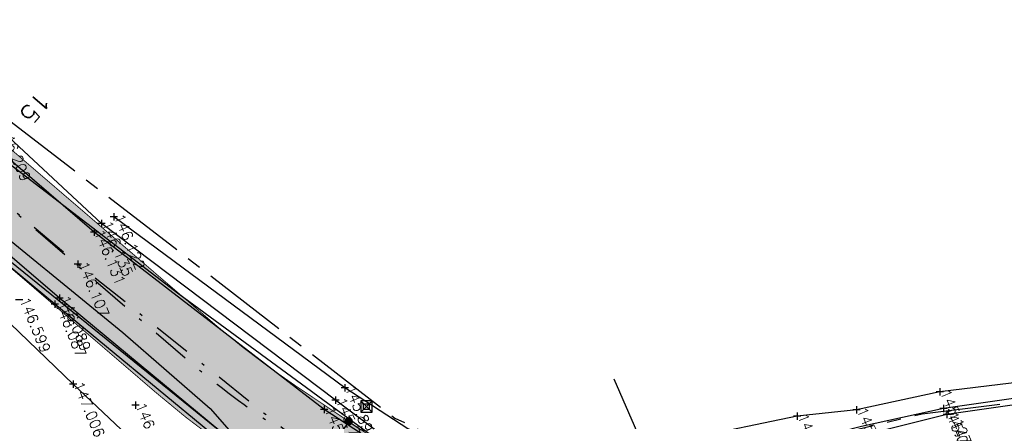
# Model space of a CAD drawing. Header units: metres. Extents: x 189938 to 192675, y 307646 to 311153.
# Tile 39 of 100: x 191661 to 191693, y 309125 to 309138. Entities that reach past the tile are written whole.
import ezdxf

# ---------------------------------------------------------------- set-up
doc = ezdxf.new("R2010")
doc.units = ezdxf.units.M
doc.linetypes.add('1-200 CENTER', pattern=[4.28625, 2.8575, -0.47625, 0.47625, -0.47625])
doc.linetypes.add('1-200 DASHDOT', pattern=[2.54, 1.27, -0.635, 0, -0.635])
for name, color, linetype in [('PH-ALG-WERKGRENS', 3, '1-200 WERKGRENS'), ('PH-BEST-KADASTRALE-GRENS', 240, '1-200 CENTER'), ('PH-BEST-KANTVERHARDING', 252, 'Continuous'), ('PH-BEST-KL-LAAGSPANNING-ENEXIS', 12, '1-200 LAAGSPANNING'), ('PH-HULPLIJNEN-LPROF', 3, '1-200 DASHDOT'), ('PH-INM-HOOGTE', 30, 'Continuous'), ('PH-INM-HOOGTE-AANDUIDING', 30, 'Continuous'), ('PH-INM-KRUIN', 8, 'Continuous'), ('PH-INM-ONVERHARD', 8, 'Continuous'), ('PH-INM-RASTERHEKWERK HANDHaven', 6, '1-200 HEKWERK'), ('PH-INM-VLAKVERDICHTINGSLIJN', 8, 'Continuous'), ('PH-INM-WATERWEGMEUBILAIR', 6, 'Continuous'), ('PH-INM-WEGAS', 6, '1-200 DASHDOT'), ('PH-NIEUW-AAND-DPROF', 3, 'Continuous'), ('PH-NIEUW-HALFVERHARDING', 9, 'Continuous'), ('PH-NIEUW-MAATVOERING', 2, 'Continuous'), ('PH-NIEUW-WEGAS', 2, '1-200 DASHDOT'), ('PH-OPBREEK-HALFVERHARDING', 252, 'Continuous')]:
    doc.layers.add(name, color=color, linetype=linetype)
doc.layers.add('PH-NIEUW - ASFALT XIJKANT', color=115, linetype='Continuous', lineweight=18)
doc.styles.add('1-200', font='romans.shx', dxfattribs={"height": 0.4})
doc.styles.add('ROMANS', font='romans.shx')
doc.linetypes.add('1-200 HEKWERK', pattern='A,1.5,-0.4,["X",ROMANS,S=0.24,R=0,X=-0.275,Y=-0.12],-0.05', length=1.95)
doc.linetypes.add('1-200 LAAGSPANNING', pattern='A,1.5,-0.6,["LS",ROMANS,S=0.24,R=0,X=-0.45,Y=-0.12],-0.05', length=2.15)
doc.linetypes.add('1-200 WERKGRENS', pattern='A,1.5,-0.6,["WERK",ROMANS,S=0.24,R=0,X=-0.5,Y=-0.12],-0.45', length=2.55)
doc.dimstyles.new('BEMATING200', dxfattribs={"dimtxt": 0.4, "dimasz": 0.28, "dimexe": 0.5, "dimexo": 0.1, "dimgap": 0.4, "dimtad": 1, "dimlfac": -0.1, "dimzin": 0, "dimdsep": 46, "dimtxsty": '1-200', "dimblk": 'DOT', "dimcen": 0.09, "dimclrd": 8, "dimclre": 8, "dimclrt": 256, "dimadec": 3, "dimazin": 0, "dimtfac": 1, "dimtmove": 2, "dimatfit": 3, "dimfxl": 1, "dimtolj": 1, "dimtzin": 0, "dimarcsym": 0})

# ---------------------------------------------------------------- blocks, each defined once
blk = doc.blocks.new('SIE-WEG_PAAL_KUNSTSTOF[3922]')
for p, q in [((-0.188, 0.188), (0.188, -0.188)), ((0.188, 0.188), (-0.188, -0.188))]:
    blk.add_line(p, q)
at = {"flags": 128}
for points in [[(-0.188, -0.188), (0.188, -0.188), (0.188, 0.188), (-0.188, 0.188)], [(-0.094, 0.094), (0.094, 0.094), (0.094, -0.094), (-0.094, -0.094)]]:
    blk.add_lwpolyline(points, close=True, dxfattribs=at)
blk = doc.blocks.new('_Dot')
at = {"color": 0, "linetype": 'ByBlock', "lineweight": -2}
blk.add_line((-0.5, 0), (-1, 0), dxfattribs=at)
at = {"color": 0, "linetype": 'ByBlock', "const_width": 0.5}
blk.add_lwpolyline([(-0.25, 0, 1), (0.25, 0, 1)], format="xyb", close=True, dxfattribs=at)
blk = doc.blocks.new('*D111')
at = {"layer": 'Defpoints', "color": 0, "transparency": 16777216}
for p in [(191671.514, 309124.903), (191671.514, 309124.903), (191669.846, 309122.41)]:
    blk.add_point(p, dxfattribs=at)
at = {"layer": 'PH-NIEUW-MAATVOERING', "color": 8, "lineweight": -2, "transparency": 16777216}
for p, q in [((191670.001, 309122.642), (191671.358, 309124.67)), ((191671.597, 309124.847), (191671.929, 309124.625)), ((191669.929, 309122.354), (191670.261, 309122.131))]:
    blk.add_line(p, q, dxfattribs=at)
at = {"layer": 'PH-NIEUW-MAATVOERING', "color": 8, "lineweight": -2, "transparency": 16777216, "xscale": 0.28, "yscale": 0.28, "zscale": 0.28}
for p, rotation in [((191671.514, 309124.903), 56.21356242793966), ((191669.846, 309122.41), 236.2135624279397)]:
    blk.add_blockref('_Dot', p, dxfattribs=dict(at, rotation=rotation))
at = {"layer": 'PH-NIEUW-MAATVOERING', "transparency": 16777216, "insert": (191669.072, 309123.821), "char_height": 0.4, "attachment_point": 5, "rotation": 328, "style": '1-200'}
blk.add_mtext('\\A1;3.00', dxfattribs=at)

msp = doc.modelspace()

# ---------------------------------------------------------------- hatches: boundary and pattern name
at = {"layer": 'PH-NIEUW-HALFVERHARDING', "transparency": 33554559}
h = msp.add_hatch(color=41, dxfattribs=at)
h.dxf.hatch_style = 1
edge = h.paths.add_edge_path()
edge.add_line((191672.118, 309120.889), (191668.113, 309123.569))
edge.add_arc((191685.63, 309149.749), 31.5, 229.3723, 236.2136, ccw=False)
edge.add_line((191665.119, 309125.842), (191654.938, 309134.576))
edge.add_arc((191558.244, 309021.871), 148.5, 49.37229, 50.63861)
edge.add_arc((191558.244, 309021.871), 148.5, 50.63861, 53.87576)
edge.add_line((191645.79, 309141.821), (191643.803, 309143.271))
edge.add_line((191643.803, 309143.271), (191645.572, 309145.694))
edge.add_line((191645.572, 309145.694), (191647.559, 309144.244))
edge.add_arc((191558.244, 309021.871), 151.5, 50.63861, 53.87576, ccw=False)
edge.add_arc((191558.244, 309021.871), 151.5, 49.37229, 50.63861, ccw=False)
edge.add_line((191656.892, 309136.853), (191667.072, 309128.119))
edge.add_arc((191685.63, 309149.749), 28.5, 229.3723, 236.2136)
edge.add_line((191669.781, 309126.062), (191673.786, 309123.382))
edge.add_line((191673.786, 309123.382), (191672.118, 309120.889))
at = {"layer": 'PH-OPBREEK-HALFVERHARDING'}
h = msp.add_hatch(dxfattribs=at)
h.set_pattern_fill('AR-CONC', color=256, scale=0.0025)
h.set_pattern_definition([(50, (190983.91485, 307878.36055), (0.45546167, -0.03984771), [0.047625, -0.523875]), (355, (190983.91485, 307878.36055), (-0.08810855, 0.47764211), [0.0381, -0.41910146]), (100.451445, (190983.9528, 307878.35723), (0.36735312, 0.43779438), [0.04047502, -0.44522561]), (46.1842, (190983.91485, 307878.48755), (0.6776976, -0.10510582), [0.0714375, -0.7858125]), (96.635558, (190983.9713, 307878.4788), (0.59351034, 0.6185653), [0.06071256, -0.66783902]), (351.18415, (190983.91485, 307878.48755), (0.59351034, 0.6185653), [0.05714992, -0.62864933]), (21, (190983.97835, 307878.4558), (0.37903598, -0.255662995), [0.047625, -0.523875]), (326, (190983.97835, 307878.4558), (0.15450507, 0.46046992), [0.0381, -0.4191]), (71.451445, (190984.00993, 307878.4345), (0.53354105, 0.20480692), [0.04047502, -0.44522484]), (37.5, (190983.91485, 307878.36055), (0.007721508, 0.211387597), [0, -0.41402, 0, -0.42545, 0, -0.4206875]), (7.5, (190983.91485, 307878.36055), (0.167049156, 0.250451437), [0, -0.24257, 0, -0.404495, 0, -0.1603375]), (327.5, (190983.77324, 307878.36055), (0.338976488, -0.01432186), [0, -0.15875, 0, -0.4953, 0, -0.657225]), (317.5, (190983.70974, 307878.36055), (0.370322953, 0.06356623), [0, -0.206375, 0, -0.32893, 0, -0.466725])])
edge = h.paths.add_edge_path()
edge.add_line((191496.165, 309306.582), (191494.837, 309304.83))
edge.add_line((191494.837, 309304.83), (191500.908, 309300.229))
edge.add_line((191500.908, 309300.229), (191506.868, 309295.289))
edge.add_line((191506.868, 309295.289), (191512.558, 309290.029))
edge.add_line((191512.558, 309290.029), (191518.603, 309283.962))
edge.add_line((191518.603, 309283.962), (191523.12, 309279.205))
edge.add_line((191523.12, 309279.205), (191525.281, 309276.635))
edge.add_line((191525.281, 309276.635), (191530.765, 309270.327))
edge.add_line((191530.765, 309270.327), (191532.93, 309267.632))
edge.add_line((191532.93, 309267.632), (191535.724, 309264.242))
edge.add_line((191535.724, 309264.242), (191537.549, 309261.428))
edge.add_line((191537.549, 309261.428), (191540.038, 309257.553))
edge.add_line((191540.038, 309257.553), (191542.62, 309252.15))
edge.add_line((191542.62, 309252.15), (191546.331, 309242.745))
edge.add_line((191546.331, 309242.745), (191550.709, 309231.693))
edge.add_line((191550.709, 309231.693), (191555, 309223.663))
edge.add_line((191555, 309223.663), (191561.126, 309215.46))
edge.add_line((191561.126, 309215.46), (191570.549, 309203.772))
edge.add_line((191570.549, 309203.772), (191575.759, 309197.873))
edge.add_line((191575.759, 309197.873), (191583.056, 309189.991))
edge.add_line((191583.056, 309189.991), (191588.738, 309184.144))
edge.add_line((191588.738, 309184.144), (191596.833, 309176.977))
edge.add_line((191596.833, 309176.977), (191604.477, 309170.38))
edge.add_line((191604.477, 309170.38), (191609.719, 309166.306))
edge.add_line((191609.719, 309166.306), (191616.353, 309161.659))
edge.add_line((191616.353, 309161.659), (191622.396, 309158.023))
edge.add_line((191622.396, 309158.023), (191627.5, 309154.942))
edge.add_line((191627.5, 309154.942), (191637.145, 309148.394))
edge.add_line((191637.145, 309148.394), (191640.767, 309145.914))
edge.add_line((191640.767, 309145.914), (191646.656, 309141.466))
edge.add_line((191646.656, 309141.466), (191649.139, 309139.574))
edge.add_line((191649.139, 309139.574), (191654.557, 309135.34))
edge.add_line((191654.557, 309135.34), (191657.798, 309132.495))
edge.add_line((191657.798, 309132.495), (191661.881, 309129.005))
edge.add_line((191661.881, 309129.005), (191668.746, 309123.319))
edge.add_line((191668.746, 309123.319), (191671.77, 309121.214))
edge.add_line((191671.77, 309121.214), (191673.98, 309119.645))
edge.add_line((191673.98, 309119.645), (191675.464, 309122.818))
edge.add_line((191675.464, 309122.818), (191673.152, 309123.705))
edge.add_line((191673.152, 309123.705), (191670.702, 309125.302))
edge.add_line((191670.702, 309125.302), (191663.035, 309131.199))
edge.add_line((191663.035, 309131.199), (191659.526, 309134.207))
edge.add_line((191659.526, 309134.207), (191655.737, 309137.429))
edge.add_line((191655.737, 309137.429), (191650.52, 309141.694))
edge.add_line((191650.52, 309141.694), (191647.423, 309144.047))
edge.add_line((191647.423, 309144.047), (191643.04, 309147.297))
edge.add_line((191643.04, 309147.297), (191637.834, 309151.119))
edge.add_line((191637.834, 309151.119), (191629.015, 309157.031))
edge.add_line((191629.015, 309157.031), (191623.481, 309160.352))
edge.add_line((191623.481, 309160.352), (191618.571, 309163.465))
edge.add_line((191618.571, 309163.465), (191610.484, 309168.791))
edge.add_line((191610.484, 309168.791), (191606.073, 309172.074))
edge.add_line((191606.073, 309172.074), (191597.997, 309179.085))
edge.add_line((191597.997, 309179.085), (191591.377, 309185.108))
edge.add_line((191591.377, 309185.108), (191588.287, 309188.232))
edge.add_arc((191850.924, 309447.13), 368.79, 217.08353, 224.58918, ccw=False)
edge.add_line((191556.719, 309224.757), (191552.834, 309232.097))
edge.add_line((191552.834, 309232.097), (191547.857, 309244.32))
edge.add_line((191547.857, 309244.32), (191544.362, 309252.993))
edge.add_line((191544.362, 309252.993), (191541.418, 309259.01))
edge.add_line((191541.418, 309259.01), (191539.343, 309262.365))
edge.add_line((191539.343, 309262.365), (191536.582, 309266.371))
edge.add_line((191536.582, 309266.371), (191534.872, 309268.561))
edge.add_line((191534.872, 309268.561), (191531.482, 309272.562))
edge.add_line((191531.482, 309272.562), (191527.139, 309277.777))
edge.add_line((191527.139, 309277.777), (191524.198, 309281.17))
edge.add_line((191524.198, 309281.17), (191518.055, 309287.803))
edge.add_line((191518.055, 309287.803), (191513.181, 309292.595))
edge.add_line((191513.181, 309292.595), (191508.298, 309296.942))
edge.add_line((191508.298, 309296.942), (191501.453, 309302.606))
edge.add_line((191501.453, 309302.606), (191496.165, 309306.582))

# ---------------------------------------------------------------- linework, layer by layer
at = {"layer": 'PH-ALG-WERKGRENS', "ltscale": 1.25}
msp.add_lwpolyline([(191680.348, 309126.315), (191684.33, 309117.178)], dxfattribs=at)
at = {"layer": 'PH-BEST-KADASTRALE-GRENS', "flags": 128}
for points in [[(191506.014, 309302.472), (191506.989, 309301.523), (191507.714, 309300.818), (191511.337, 309297.29), (191518.586, 309290.235), (191528.967, 309280.132), (191537.436, 309269.946), (191541.03, 309264.895), (191545.582, 309255.336), (191550.875, 309242.606), (191552.83, 309237.329), (191555.629, 309232.531), (191557.625, 309228.339), (191561.782, 309222.402), (191566.824, 309215.544), (191578.027, 309201.897), (191582.809, 309196.118), (191596.738, 309182.391), (191606.636, 309173.946), (191612.457, 309169.129), (191621.443, 309162.739), (191631.085, 309157.403), (191673.053, 309125.011), (191677.753, 309122.77)], [(191677.753, 309122.77), (191680.846, 309122.984), (191684.874, 309123.773), (191684.98, 309123.817), (191690.607, 309125.158), (191711.263, 309127.707), (191727.537, 309129.564), (191730.111, 309130.136)]]:
    msp.add_lwpolyline(points, dxfattribs=at)
at = {"layer": 'PH-BEST-KANTVERHARDING', "color": 8}
for points in [[(191630.891, 309156.58), (191655.887, 309136.785), (191665.859, 309129.145), (191673.024, 309123.886)], [(191672.42, 309120.372), (191657.246, 309132.635), (191629.21, 309153.759)]]:
    msp.add_lwpolyline(points, dxfattribs=at)
at = {"layer": 'PH-BEST-KL-LAAGSPANNING-ENEXIS'}
msp.add_lwpolyline([(191616.598, 309162.21), (191628.445, 309154.705), (191633.705, 309151.101), (191641.617, 309145.344), (191648.218, 309140.42), (191650.164, 309138.925), (191653.619, 309136.336), (191663.993, 309127.857), (191666.903, 309125.327), (191668.398, 309123.62), (191669.852, 309122.426), (191673.177, 309119.729), (191675.752, 309117.017), (191676.891, 309115.42), (191678.7, 309112.261), (191684.333, 309099.983), (191688.95, 309089.004), (191691.42, 309081.98), (191694.595, 309071.349), (191698.896, 309052.464), (191702.833, 309033.649), (191705.542, 309019.152), (191707.168, 309007.362)], dxfattribs=at)
at = {"layer": 'PH-HULPLIJNEN-LPROF'}
msp.add_lwpolyline([(191662.499, 309130.132), (191662.466, 309130.094)], dxfattribs=at)
at = {"layer": 'PH-INM-HOOGTE', "flags": 128}
for points in [[(191663.285, 309131.612), (191663.285, 309131.368)], [(191663.407, 309131.49), (191663.163, 309131.49)], [(191660.666, 309128.948), (191660.422, 309128.948)], [(191661.854, 309128.799), (191661.61, 309128.799)], [(191661.732, 309128.921), (191661.732, 309128.677)], [(191671.078, 309125.73), (191671.078, 309125.486)], [(191664.532, 309125.439), (191664.288, 309125.439)], [(191664.41, 309125.561), (191664.41, 309125.317)], [(191671.2, 309125.608), (191670.956, 309125.608)], [(191691.448, 309125.331), (191691.204, 309125.331)], [(191691.326, 309125.453), (191691.326, 309125.209)]]:
    msp.add_lwpolyline(points, dxfattribs=at)
at = {"layer": 'PH-INM-HOOGTE'}
for p in [(191663.285, 309131.49), (191661.732, 309128.799), (191664.41, 309125.439), (191671.078, 309125.608), (191691.326, 309125.331)]:
    msp.add_point(p, dxfattribs=at)
at = {"layer": 'PH-INM-HOOGTE-AANDUIDING', "flags": 128}
for points in [[(191663.815, 309131.714), (191663.571, 309131.714)], [(191663.693, 309131.836), (191663.693, 309131.592)], [(191663.035, 309131.321), (191663.035, 309131.077)], [(191663.157, 309131.199), (191662.913, 309131.199)], [(191662.499, 309130.254), (191662.499, 309130.01)], [(191662.621, 309130.132), (191662.377, 309130.132)], [(191662.003, 309129.005), (191661.759, 309129.005)], [(191661.881, 309129.127), (191661.881, 309128.883)], [(191662.463, 309126.137), (191662.219, 309126.137)], [(191662.341, 309126.259), (191662.341, 309126.015)], [(191671.509, 309126.018), (191671.265, 309126.018)], [(191671.387, 309126.14), (191671.387, 309125.896)], [(191691.203, 309126.004), (191691.203, 309125.76)], [(191691.325, 309125.882), (191691.081, 309125.882)], [(191670.702, 309125.424), (191670.702, 309125.18)], [(191688.427, 309125.406), (191688.427, 309125.162)], [(191670.824, 309125.302), (191670.58, 309125.302)], [(191686.574, 309125.079), (191686.33, 309125.079)], [(191686.452, 309125.201), (191686.452, 309124.957)], [(191688.549, 309125.284), (191688.305, 309125.284)], [(191691.556, 309125.136), (191691.312, 309125.136)], [(191691.434, 309125.258), (191691.434, 309125.014)]]:
    msp.add_lwpolyline(points, dxfattribs=at)
at = {"layer": 'PH-INM-HOOGTE-AANDUIDING'}
for p in [(191663.693, 309131.714), (191663.035, 309131.199), (191662.499, 309130.132), (191661.881, 309129.005), (191662.341, 309126.137), (191671.387, 309126.018), (191691.203, 309125.882), (191670.702, 309125.302), (191686.452, 309125.079), (191688.427, 309125.284), (191691.434, 309125.136)]:
    msp.add_point(p, dxfattribs=at)
at = {"layer": 'PH-INM-KRUIN'}
for points in [[(191673.48, 309124.655), (191671.387, 309126.018), (191663.693, 309131.714)], [(191698.33, 309126.75), (191691.203, 309125.882), (191688.427, 309125.284), (191686.452, 309125.079), (191682.82, 309124.323), (191680.318, 309123.886), (191678.797, 309123.692), (191677.115, 309123.687), (191676.127, 309123.806), (191674.796, 309124.215), (191673.48, 309124.655)]]:
    msp.add_lwpolyline(points, dxfattribs=at)
at = {"layer": 'PH-INM-ONVERHARD'}
for points in [[(191678.064, 309113.883), (191676.809, 309116.285), (191675.413, 309118.143), (191673.98, 309119.645), (191671.77, 309121.214), (191668.746, 309123.319), (191661.881, 309129.005), (191657.798, 309132.495), (191654.557, 309135.34), (191649.139, 309139.574), (191646.656, 309141.466), (191640.767, 309145.914), (191637.145, 309148.394), (191627.5, 309154.942), (191622.396, 309158.023), (191616.353, 309161.659), (191609.719, 309166.306), (191604.477, 309170.38), (191596.833, 309176.977), (191588.738, 309184.144), (191583.056, 309189.991), (191575.759, 309197.873), (191570.549, 309203.772), (191561.126, 309215.46)], [(191673.152, 309123.705), (191670.702, 309125.302), (191663.035, 309131.199), (191659.526, 309134.207), (191655.737, 309137.429), (191650.52, 309141.694), (191647.423, 309144.047), (191643.04, 309147.297), (191637.834, 309151.119), (191629.015, 309157.031), (191623.481, 309160.352)], [(191698.364, 309126.117), (191691.434, 309125.136), (191688.679, 309124.439), (191686.645, 309123.936), (191683.476, 309123.238), (191681.239, 309122.636), (191679.87, 309122.372), (191679.011, 309122.313), (191677.806, 309122.311), (191676.562, 309122.544), (191675.464, 309122.818), (191674.329, 309123.251), (191673.152, 309123.705)]]:
    msp.add_lwpolyline(points, dxfattribs=at)
at = {"layer": 'PH-INM-RASTERHEKWERK HANDHaven'}
msp.add_lwpolyline([(191657.558, 309130.73), (191662.341, 309126.137), (191666.725, 309122.008), (191670.996, 309117.783), (191673.144, 309114.462), (191674.207, 309112.936)], dxfattribs=at)
at = {"layer": 'PH-INM-VLAKVERDICHTINGSLIJN'}
for points in [[(191673.202, 309124.016), (191671.078, 309125.608), (191663.285, 309131.49), (191659.881, 309134.651), (191655.277, 309138.637), (191650.944, 309142.227), (191647.464, 309144.619), (191643.278, 309147.717), (191637.756, 309151.864), (191629.187, 309157.477), (191623.486, 309160.9)], [(191677.848, 309113.536), (191677.077, 309114.14), (191676.401, 309114.142), (191675.657, 309114.382), (191675.145, 309114.832), (191674.715, 309115.401), (191674.388, 309116.182), (191674.204, 309116.924), (191674.188, 309117.329), (191674.297, 309117.969), (191674.046, 309118.599), (191673.523, 309119.409), (191671.541, 309120.939), (191668.61, 309123.125), (191661.732, 309128.799), (191657.569, 309132.253)], [(191698.327, 309126.33), (191691.326, 309125.331), (191688.589, 309124.731), (191686.542, 309124.208), (191683.149, 309123.772), (191681.5, 309123.059), (191679.736, 309122.784), (191677.151, 309122.9), (191675.818, 309123.04), (191674.66, 309123.39), (191673.202, 309124.016)]]:
    msp.add_lwpolyline(points, dxfattribs=at)
at = {"layer": 'PH-INM-WEGAS', "flags": 128}
msp.add_lwpolyline([(191672.405, 309122.401), (191669.712, 309124.354), (191662.499, 309130.132), (191658.614, 309133.386), (191655.095, 309136.504), (191649.925, 309140.711), (191646.975, 309142.83), (191642.194, 309146.486), (191637.499, 309149.795), (191628.326, 309155.947), (191622.986, 309159.092), (191617.404, 309162.704), (191610.059, 309167.485), (191605.157, 309171.407), (191597.304, 309178.082), (191590.394, 309184.407), (191583.901, 309190.831), (191576.941, 309198.561), (191570.997, 309205.22), (191562.278, 309216.021), (191555.036, 309225.137), (191551.865, 309231.932), (191547.115, 309243.541), (191543.436, 309252.705), (191540.702, 309258.312), (191538.49, 309262.064), (191536.097, 309265.387), (191533.748, 309268.233), (191531.085, 309271.595), (191526.298, 309277.303), (191523.672, 309280.255), (191517.146, 309287.312), (191513.074, 309291.263), (191507.494, 309296.297), (191501.394, 309301.484), (191495.191, 309305.923), (191487.52, 309311.551), (191482.214, 309315.117), (191475.383, 309319.106), (191468.282, 309322.983), (191463.276, 309325.477), (191455.397, 309329.792), (191447.429, 309334.37), (191441.192, 309337.944), (191436.304, 309341.066), (191427.665, 309347.971), (191419.199, 309355.291), (191412.347, 309361.383), (191403.17, 309368.573), (191400.862, 309370.411), (191388.059, 309380.27), (191384.719, 309383.501), (191377.624, 309391.422), (191370.552, 309400.822), (191363.262, 309410.363), (191355.543, 309419.56), (191345.734, 309431.14), (191337.865, 309441.243), (191332.985, 309448.036), (191329.614, 309452.929), (191326.786, 309457.116), (191322.837, 309463.408), (191318.762, 309469.999), (191316.154, 309473.885), (191312.162, 309479.652), (191307.761, 309484.8), (191303.577, 309489.284), (191299.05, 309493.465), (191297.56, 309494.769), (191295, 309496.951), (191292.788, 309498.744)], dxfattribs=at)
at = {"layer": 'PH-NIEUW - ASFALT XIJKANT', "const_width": 0.03}
msp.add_lwpolyline([(191645.572, 309145.694), (191645.572, 309145.694), (191647.559, 309144.244, -0.014126), (191654.327, 309139.005, -0.005525), (191656.892, 309136.853), (191667.072, 309128.119, 0.02986), (191669.781, 309126.062), (191673.786, 309123.382), (191672.118, 309120.889), (191668.113, 309123.569, -0.02986), (191665.119, 309125.842), (191654.938, 309134.576, 0.005525), (191652.424, 309136.686, 0.014126), (191645.79, 309141.821), (191645.313, 309142.169)], format="xyb", dxfattribs=at)
at = {"layer": 'PH-NIEUW-WEGAS', "flags": 128}
msp.add_lwpolyline([(191692.819, 309083.032, 0.032165), (191688.251, 309095.046), (191679.322, 309114.64, 0.139266), (191672.952, 309122.136), (191668.947, 309124.816, -0.02986), (191666.096, 309126.98), (191655.915, 309135.715, 0.005525), (191653.375, 309137.846, 0.014126), (191646.675, 309143.032), (191646.309, 309143.299), (191638.173, 309149.237), (191635.682, 309151.055, 0.021091), (191628.667, 309155.735), (191620.688, 309160.585, -0.008572), (191616.339, 309163.331, -0.042184), (191596.453, 309178.917), (191587.078, 309187.634, -0.030599), (191578.648, 309196.493), (191560.147, 309218.487, -0.03581), (191555.945, 309224.276, -0.016359), (191554.31, 309227.109), (191552.307, 309230.858, -0.028408), (191550.875, 309233.949), (191544.011, 309251.277, 0.017081), (191542.372, 309255.033, 0.017081)], format="xyb", dxfattribs=at)

# ---------------------------------------------------------------- block references
at = {"layer": 'PH-INM-WATERWEGMEUBILAIR'}
msp.add_blockref('SIE-WEG_PAAL_KUNSTSTOF[3922]', (191672.106, 309125.395), dxfattribs=at)

# ---------------------------------------------------------------- texts
at = {"layer": 'PH-INM-HOOGTE', "style": 'ROMANS'}
for s, p in [('146.209', (191659.881, 309134.651)), ('146.135', (191663.285, 309131.49)), ('146.122', (191663.693, 309131.714)), ('146.131', (191663.035, 309131.199)), ('146.107', (191662.499, 309130.132)), ('146.599', (191660.544, 309128.948)), ('146.089', (191661.881, 309129.005)), ('146.087', (191661.732, 309128.799)), ('147.006', (191662.341, 309126.137)), ('145.89', (191671.387, 309126.018)), ('145.778', (191671.078, 309125.608)), ('145.127', (191691.203, 309125.882)), ('146.497', (191664.41, 309125.439)), ('145.623', (191670.702, 309125.302)), ('145.198', (191688.427, 309125.284)), ('145.047', (191691.326, 309125.331)), ('145.261', (191686.452, 309125.079)), ('144.971', (191691.434, 309125.136))]:
    msp.add_text(s, height=0.35, rotation=292.227, dxfattribs=at).set_placement(p)
at = {"layer": 'PH-NIEUW-AAND-DPROF', "color": 3, "style": 'ROMANS'}
msp.add_text('15', height=0.6, rotation=229.372, dxfattribs=at).set_placement((191661.18, 309135.92))

# ---------------------------------------------------------------- dimensions: what is measured, and where the dimension line sits
at = {"layer": 'PH-NIEUW-MAATVOERING'}
dim = msp.add_linear_dim(base=(191671.514, 309124.903), p1=(191669.846, 309122.41), p2=(191671.514, 309124.903), angle=56.2136, dimstyle='BEMATING200', dxfattribs=at)
dim.commit()
dim.dimension.update_dxf_attribs({"geometry": '*D111', "text_midpoint": (191669.072, 309123.821), "dimtype": 161, "text_rotation": 328})

doc.saveas('drawing.dxf')
